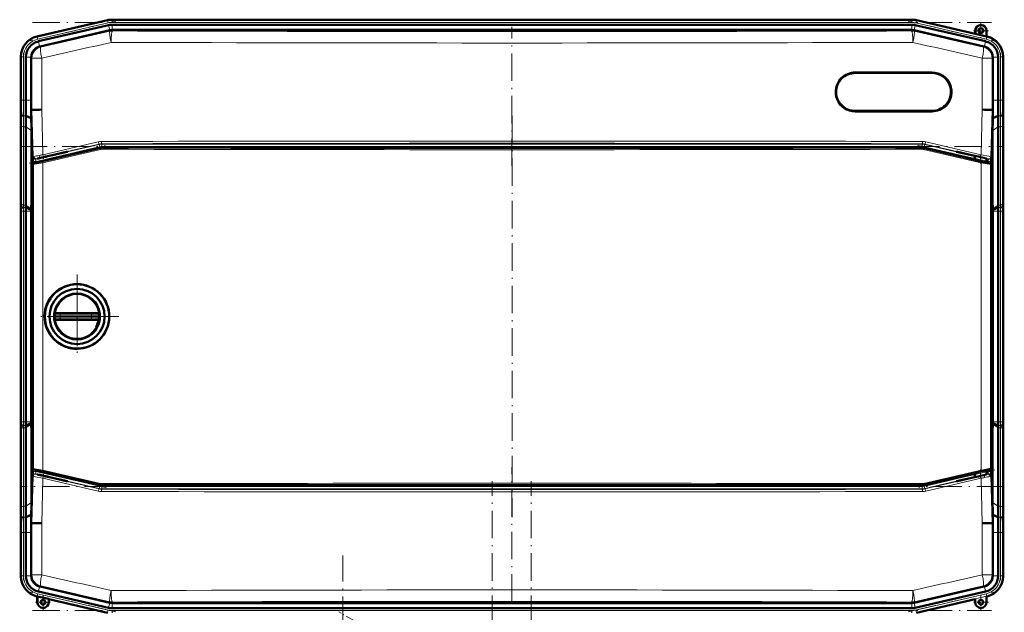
# Model space of a CAD drawing. Extents: x -1595 to 1972, y -1684 to 713.
# Tile 28 of 60: x -1294 to -865, y 168 to 426. Entities that reach past the tile are written whole.
import ezdxf

# ---------------------------------------------------------------- set-up
doc = ezdxf.new("R2010")
doc.units = 0
doc.linetypes.add('DASHDOT', pattern=[18.5, 12, -3, 0.5, -3])

msp = doc.modelspace()

# ---------------------------------------------------------------- linework, layer by layer
at = {"color": 7, "linetype": 'DASHDOT', "lineweight": 18}
for p, q in [((-1079.39, 478.81), (-1079.39, 421.63)), ((-1251.81, 425.77), (-1289.08, 417.17)), ((-1288.12, 425.22), (-870.45, 425.22)), ((-906.76, 425.77), (-869.5, 417.17)), ((-1079.29, 362.71), (-1079.29, 421.39)), ((-1291.95, 412.03), (-1291.95, 389.4)), ((-866.62, 412.03), (-866.62, 389.4)), ((-1079.28, 384.53), (-1079.28, 209.78)), ((-1293.65, 371.17), (-864.93, 371.17)), ((-1289.5, 363.98), (-1255.8, 371.76)), ((-902.78, 371.76), (-869.07, 363.98)), ((-1291.95, 242.12), (-1291.95, 352.18)), ((-866.62, 352.18), (-866.62, 242.12)), ((-1268.68, 315.36), (-1268.68, 278.96)), ((-1268.68, 310.16), (-1268.68, 284.16)), ((-1250.48, 297.16), (-1286.88, 297.16)), ((-1255.68, 297.16), (-1281.68, 297.16)), ((-1079.29, 172.91), (-1079.29, 231.59)), ((-1255.8, 222.54), (-1289.5, 230.32)), ((-869.07, 230.32), (-902.78, 222.54)), ((-864.93, 223.13), (-1293.65, 223.13)), ((-1087.89, -465.43), (-1087.89, 225.47)), ((-1070.89, -465.43), (-1070.89, 225.47)), ((-1291.95, 204.89), (-1291.95, 182.26)), ((-866.62, 204.89), (-866.62, 182.26)), ((-1152.93, -243.75), (-1152.93, 193.05)), ((-1251.81, 168.52), (-1289.08, 177.13)), ((-906.76, 168.52), (-869.5, 177.13)), ((-1288.12, 169.08), (-870.45, 169.08))]:
    msp.add_line(p, q, dxfattribs=at)
at = {"color": 7, "lineweight": 50}
for p, q in [((-1255.4, 426.16), (-1286.17, 419.06)), ((-1255.4, 426.16), (-1285.97, 419.1)), ((-905.26, 426.4), (-1253.32, 426.4)), ((-903.18, 426.16), (-877.61, 420.26)), ((-903.18, 426.16), (-877.61, 420.26)), ((-1254.91, 424.03), (-1285.48, 416.98)), ((-1254.42, 421.8), (-1284.79, 414.79)), ((-1254.42, 421.8), (-1254.39, 421.8)), ((-1253.32, 424.22), (-1233.05, 424.22)), ((-1253.29, 421.93), (-905.28, 421.93)), ((-920.25, 424.22), (-1233.05, 424.22)), ((-920.25, 424.22), (-905.26, 424.22)), ((-905.28, 421.93), (-905.26, 421.93)), ((-873.79, 414.79), (-904.16, 421.8)), ((-903.67, 424.03), (-873.1, 416.98)), ((-877.61, 420.26), (-877.61, 421.6)), ((-877.54, 420.17), (-877.61, 420.26)), ((-877.54, 420.17), (-877.54, 421.6)), ((-877.54, 420.17), (-872.68, 419.05)), ((-872.68, 421.6), (-872.68, 419.05)), ((-872.61, 421.6), (-872.61, 419.1)), ((-872.68, 419.05), (-872.61, 419.1)), ((-872.61, 419.1), (-872.41, 419.06)), ((-1293.14, 410.29), (-1293.14, 410.2)), ((-1293.14, 410.29), (-1293.14, 410.09)), ((-1293.14, 410.09), (-1293.14, 391.29)), ((-1290.95, 410.09), (-1290.95, 391.29)), ((-1288.66, 409.91), (-1288.66, 410.09)), ((-1288.66, 409.91), (-1288.66, 391.29)), ((-869.91, 409.91), (-869.91, 410.09)), ((-869.91, 409.91), (-869.91, 391.29)), ((-867.62, 410.09), (-867.62, 391.29)), ((-865.44, 410.29), (-865.44, 391.29)), ((-865.44, 410.09), (-865.44, 391.29)), ((-929.92, 403.19), (-896.42, 403.19)), ((-1292.99, 384.96), (-1293.16, 387.15)), ((-1288.68, 387.15), (-1288.34, 387.16)), ((-1288.34, 387.16), (-1287.99, 387.16)), ((-896.42, 386.69), (-929.92, 386.69)), ((-870.58, 387.16), (-870.23, 387.16)), ((-869.9, 387.15), (-870.23, 387.16)), ((-865.41, 387.15), (-865.59, 384.96)), ((-1293.14, 384.22), (-1293.14, 350.08)), ((-1293.14, 384.22), (-1293.14, 350.08)), ((-1288.61, 383.57), (-1290.99, 384.56)), ((-867.58, 384.56), (-869.96, 383.57)), ((-865.44, 384.22), (-865.44, 350.08)), ((-865.44, 384.22), (-865.44, 350.08)), ((-1290.95, 379.8), (-1290.95, 345.66)), ((-1288.57, 378.11), (-1288.57, 347.15)), ((-870.01, 347.15), (-870.01, 378.11)), ((-867.62, 379.8), (-867.62, 345.66)), ((-1258.52, 370.55), (-1287.55, 363.85)), ((-1280.08, 367.32), (-1273.22, 368.9)), ((-1272.84, 368.9), (-1280.08, 367.22)), ((-1272.84, 368.9), (-1273.22, 368.9)), ((-901.18, 370.68), (-1257.39, 370.68)), ((-900.05, 370.55), (-877.73, 365.4)), ((-878.49, 367.22), (-885.74, 368.9)), ((-885.35, 368.9), (-885.74, 368.9)), ((-885.35, 368.9), (-878.49, 367.32)), ((-1287.88, 363.6), (-1287.91, 364.88)), ((-1283.34, 366.57), (-1282.35, 366.79)), ((-1282.35, 366.7), (-1283.34, 366.47)), ((-1282.35, 366.79), (-1282.2, 366.82)), ((-1282.35, 366.7), (-1282.35, 366.79)), ((-1282.2, 366.74), (-1282.35, 366.7)), ((-1282.2, 366.82), (-1281.5, 366.98)), ((-1281.5, 366.9), (-1282.2, 366.74)), ((-1282.2, 366.74), (-1282.2, 366.82)), ((-1281.5, 366.98), (-1280.08, 367.32)), ((-1280.08, 367.22), (-1281.5, 366.9)), ((-1281.5, 366.9), (-1281.5, 366.98)), ((-1280.08, 367.22), (-1280.08, 367.32)), ((-878.49, 367.32), (-877.07, 366.98)), ((-878.49, 367.22), (-878.49, 367.32)), ((-877.73, 367.05), (-878.49, 367.22)), ((-877.73, 367.14), (-877.73, 365.32)), ((-877.07, 366.98), (-876.37, 366.82)), ((-876.37, 366.82), (-876.23, 366.79)), ((-876.23, 366.79), (-875.24, 366.57)), ((-872.74, 365.96), (-872.74, 364.17)), ((-870.66, 364.88), (-870.7, 363.57)), ((-1287.94, 363.36), (-1287.94, 230.95)), ((-872.74, 364.25), (-872.63, 364.22)), ((-872.63, 364.22), (-872.05, 364.07)), ((-872.05, 364.07), (-871.04, 363.84)), ((-870.65, 363.35), (-870.65, 230.97)), ((-1293.14, 343.01), (-1293.14, 251.29)), ((-1292.94, 344.96), (-1293.11, 347.15)), ((-1290.95, 251.29), (-1290.95, 343.01)), ((-1288.66, 343.61), (-1290.94, 344.56)), ((-1288.65, 344.03), (-1288.66, 343.61)), ((-1288.66, 343.61), (-1288.66, 343.01)), ((-1288.66, 343.01), (-1288.66, 251.29)), ((-1288.57, 347.15), (-1288.65, 344.03)), ((-1287.94, 347.16), (-1288.57, 347.15)), ((-870.65, 347.16), (-870.01, 347.15)), ((-869.92, 344.03), (-870.01, 347.15)), ((-869.91, 343.61), (-869.92, 344.03)), ((-867.63, 344.56), (-869.91, 343.61)), ((-869.91, 343.01), (-869.91, 343.61)), ((-869.91, 251.29), (-869.91, 343.01)), ((-867.62, 343.01), (-867.62, 251.29)), ((-865.46, 347.15), (-865.63, 344.96)), ((-865.44, 343.01), (-865.44, 251.29)), ((-865.44, 343.01), (-865.44, 251.29)), ((-1278.09, 297.16), (-1278.68, 297.16)), ((-1278.6, 298.42), (-1278.63, 298.21)), ((-1278.6, 295.9), (-1278.63, 296.11)), ((-1277.52, 298.66), (-1278.13, 298.66)), ((-1276.04, 297.16), (-1278.09, 297.16)), ((-1277.52, 298.66), (-1275.87, 298.66)), ((-1276.04, 297.16), (-1262.38, 297.16)), ((-1262.38, 298.66), (-1275.87, 298.66)), ((-1262.38, 298.66), (-1261.56, 298.66)), ((-1259.48, 297.16), (-1262.38, 297.16)), ((-1261.56, 298.66), (-1260.82, 298.66)), ((-1260.82, 298.66), (-1260.05, 298.66)), ((-1259.24, 298.66), (-1260.05, 298.66)), ((-1258.68, 297.16), (-1259.48, 297.16)), ((-1258.74, 298.21), (-1258.76, 298.42)), ((-1258.74, 296.11), (-1258.76, 295.9)), ((-1277.52, 295.66), (-1278.13, 295.66)), ((-1277.52, 295.66), (-1275.87, 295.66)), ((-1262.38, 295.66), (-1275.87, 295.66)), ((-1262.38, 295.66), (-1260.05, 295.66)), ((-1259.24, 295.66), (-1260.05, 295.66)), ((-1268.94, 283.07), (-1268.68, 283.07)), ((-1292.94, 249.34), (-1293.11, 247.15)), ((-1288.66, 250.69), (-1290.94, 249.74)), ((-1288.66, 250.69), (-1288.66, 251.29)), ((-1288.65, 250.27), (-1288.66, 250.69)), ((-1288.57, 247.14), (-1288.65, 250.27)), ((-869.92, 250.27), (-870.01, 247.14)), ((-869.91, 250.69), (-869.92, 250.27)), ((-869.91, 251.29), (-869.91, 250.69)), ((-867.63, 249.74), (-869.91, 250.69)), ((-865.46, 247.15), (-865.63, 249.34)), ((-1290.95, 214.5), (-1290.95, 248.64)), ((-1287.94, 247.14), (-1288.57, 247.14)), ((-1288.57, 216.18), (-1288.57, 247.14)), ((-870.65, 247.14), (-870.01, 247.14)), ((-870.01, 247.14), (-870.01, 216.18)), ((-867.62, 214.5), (-867.62, 248.64)), ((-1293.14, 210.08), (-1293.14, 244.22)), ((-1293.14, 210.08), (-1293.14, 244.22)), ((-865.44, 210.08), (-865.44, 244.22)), ((-865.44, 210.08), (-865.44, 244.22)), ((-1287.88, 230.72), (-1287.91, 229.42)), ((-1258.52, 223.76), (-1287.55, 230.47)), ((-1282.35, 227.6), (-1283.34, 227.82)), ((-1283.34, 227.73), (-1282.35, 227.5)), ((-1282.35, 227.6), (-1282.2, 227.56)), ((-1282.35, 227.6), (-1282.35, 227.5)), ((-1282.21, 227.48), (-1282.35, 227.5)), ((-1282.2, 227.56), (-1282.21, 227.48)), ((-1281.5, 227.31), (-1282.21, 227.48)), ((-1282.2, 227.56), (-1281.5, 227.4)), ((-1281.5, 227.4), (-1280.09, 227.07)), ((-1281.5, 227.4), (-1281.5, 227.31)), ((-1280.08, 226.98), (-1281.5, 227.31)), ((-877.73, 228.92), (-900.05, 223.76)), ((-878.49, 226.98), (-877.07, 227.31)), ((-877.73, 227.25), (-878.49, 227.07)), ((-877.73, 228.99), (-877.73, 227.16)), ((-877.07, 227.31), (-876.37, 227.48)), ((-876.37, 227.48), (-876.23, 227.5)), ((-876.23, 227.5), (-875.24, 227.73)), ((-872.74, 228.34), (-872.74, 230.14)), ((-872.63, 230.09), (-872.74, 230.07)), ((-872.05, 230.24), (-872.63, 230.09)), ((-871.04, 230.48), (-872.05, 230.24)), ((-870.66, 229.42), (-870.7, 230.75)), ((-1272.84, 225.4), (-1280.09, 227.07)), ((-1280.09, 227.07), (-1280.08, 226.98)), ((-1280.08, 226.98), (-1273.22, 225.4)), ((-1273.22, 225.4), (-1272.84, 225.4)), ((-1257.39, 223.63), (-901.18, 223.63)), ((-878.49, 227.07), (-885.74, 225.4)), ((-885.35, 225.4), (-885.74, 225.4)), ((-885.35, 225.4), (-878.49, 226.98)), ((-878.49, 227.07), (-878.49, 226.98)), ((-1288.61, 210.73), (-1290.99, 209.74)), ((-1288.64, 208.96), (-1288.61, 210.73)), ((-867.58, 209.74), (-869.96, 210.73)), ((-869.96, 210.73), (-869.93, 208.96)), ((-1292.99, 209.34), (-1293.16, 207.15)), ((-1288.68, 207.15), (-1288.64, 208.96)), ((-1288.68, 207.15), (-1288.34, 207.14)), ((-1287.99, 207.13), (-1288.34, 207.14)), ((-870.23, 207.14), (-870.58, 207.13)), ((-869.9, 207.15), (-870.23, 207.14)), ((-869.93, 208.96), (-869.9, 207.15)), ((-865.41, 207.15), (-865.59, 209.34)), ((-1293.14, 184.2), (-1293.14, 203.01)), ((-1290.95, 184.21), (-1290.95, 203.01)), ((-1288.66, 184.38), (-1288.66, 203.01)), ((-869.91, 184.38), (-869.91, 203.01)), ((-867.62, 184.21), (-867.62, 203.01)), ((-865.44, 184), (-865.44, 203.01)), ((-865.44, 184.2), (-865.44, 203.01)), ((-1288.66, 184.38), (-1288.66, 184.21)), ((-869.91, 184.38), (-869.91, 184.21)), ((-1293.14, 184), (-1293.14, 184.2)), ((-1293.14, 184), (-1293.14, 184.09)), ((-1254.91, 170.26), (-1285.48, 177.32)), ((-1254.42, 172.5), (-1284.79, 179.51)), ((-873.79, 179.51), (-904.16, 172.5)), ((-903.67, 170.26), (-873.1, 177.32)), ((-1285.97, 175.19), (-1286.17, 175.24)), ((-1285.97, 175.19), (-1286.17, 175.24)), ((-1285.97, 175.19), (-1285.93, 175.26)), ((-1285.97, 172.69), (-1285.97, 175.19)), ((-1285.93, 172.69), (-1285.93, 175.26)), ((-1285.93, 175.26), (-1281, 174.12)), ((-1281, 174.12), (-1280.97, 174.04)), ((-1281, 174.12), (-1281, 172.69)), ((-1280.97, 172.69), (-1280.97, 174.04)), ((-1280.97, 174.04), (-1280.97, 172.69)), ((-1255.4, 168.14), (-1280.97, 174.04)), ((-1254.42, 172.5), (-1254.39, 172.49)), ((-1253.32, 172.37), (-1253.29, 172.37)), ((-1253.29, 172.37), (-905.28, 172.37)), ((-905.28, 172.37), (-905.26, 172.37)), ((-903.18, 168.14), (-877.61, 174.04)), ((-877.61, 174.04), (-877.61, 172.69)), ((-872.61, 175.19), (-872.41, 175.24)), ((-872.61, 172.69), (-872.61, 175.19)), ((-1253.32, 170.08), (-1233.05, 170.08)), ((-920.25, 170.08), (-1233.05, 170.08)), ((-920.25, 170.08), (-905.26, 170.08))]:
    msp.add_line(p, q, dxfattribs=at)
at = {"color": 7, "lineweight": 18}
for p, q in [((-1255.36, 425.98), (-1285.98, 418.91)), ((-1255.13, 425.01), (-1285.76, 417.94)), ((-1255.36, 425.98), (-1255.4, 426.16)), ((-1255.36, 425.98), (-1255.13, 425.01)), ((-1253.32, 426.21), (-1253.32, 426.4)), ((-1253.32, 426.21), (-1253.32, 425.22)), ((-1253.32, 426.21), (-905.26, 426.21)), ((-1253.32, 425.22), (-905.26, 425.22)), ((-905.26, 426.21), (-905.26, 426.4)), ((-905.26, 426.21), (-905.26, 425.22)), ((-903.22, 425.98), (-903.44, 425.01)), ((-903.44, 425.01), (-872.82, 417.94)), ((-903.22, 425.98), (-903.18, 426.16)), ((-903.22, 425.98), (-872.59, 418.91)), ((-1254.39, 421.8), (-1254.91, 424.03)), ((-1254.37, 421.37), (-1254.42, 421.8)), ((-1253.32, 421.93), (-1253.32, 424.22)), ((-1253.29, 421.93), (-1253.24, 421.5)), ((-905.33, 421.5), (-905.28, 421.93)), ((-905.26, 421.93), (-905.26, 424.22)), ((-904.16, 421.8), (-904.21, 421.37)), ((-904.18, 421.8), (-903.67, 424.03)), ((-877.54, 421.6), (-877.61, 421.6)), ((-872.68, 421.6), (-872.61, 421.6)), ((-1286.17, 419.06), (-1285.98, 418.91)), ((-1285.76, 417.94), (-1285.98, 418.91)), ((-1284.96, 414.74), (-1285.48, 416.98)), ((-873.61, 414.74), (-873.1, 416.98)), ((-872.59, 418.91), (-872.82, 417.94)), ((-872.59, 418.91), (-872.41, 419.06)), ((-1284.79, 414.79), (-1284.47, 414.53)), ((-874.11, 414.53), (-873.79, 414.79)), ((-1292.95, 410.15), (-1293.14, 410.29)), ((-1292.95, 410.15), (-1292.95, 391.29)), ((-1292.95, 410.15), (-1291.95, 410.15)), ((-1291.95, 410.15), (-1291.95, 391.29)), ((-1288.66, 410.09), (-1290.95, 410.09)), ((-1288.34, 409.66), (-1288.66, 409.91)), ((-1288.34, 387.16), (-1288.34, 409.66)), ((-1284.04, 409.66), (-1288.34, 409.66)), ((-1284.04, 409.66), (-1284.04, 387.22)), ((-874.53, 387.22), (-874.53, 409.66)), ((-870.23, 409.66), (-874.53, 409.66)), ((-869.91, 409.91), (-870.23, 409.66)), ((-870.23, 409.66), (-870.23, 387.16)), ((-869.91, 410.09), (-867.62, 410.09)), ((-866.62, 410.15), (-866.62, 391.29)), ((-866.62, 410.15), (-865.62, 410.15)), ((-865.44, 410.29), (-865.62, 410.15)), ((-865.62, 410.15), (-865.62, 391.29)), ((-896.35, 403.69), (-929.86, 403.69)), ((-1292.95, 391.29), (-1293.14, 391.29)), ((-1292.95, 391.29), (-1291.95, 391.29)), ((-1290.95, 391.29), (-1291.95, 391.29)), ((-1288.66, 391.29), (-1290.95, 391.29)), ((-869.91, 391.29), (-867.62, 391.29)), ((-867.62, 391.29), (-866.62, 391.29)), ((-865.62, 391.29), (-866.62, 391.29)), ((-865.62, 391.29), (-865.44, 391.29)), ((-1287.8, 366.72), (-1288.34, 387.16)), ((-1284.04, 387.22), (-1283.52, 367.6)), ((-929.86, 386.19), (-896.35, 386.19)), ((-875.05, 367.6), (-874.53, 387.22)), ((-870.23, 387.16), (-870.77, 366.72)), ((-1290.99, 384.56), (-1291.99, 384.56)), ((-866.58, 384.56), (-867.58, 384.56)), ((-1292.95, 380.48), (-1292.95, 346.34)), ((-1291.95, 379.8), (-1291.95, 345.66)), ((-1290.95, 379.8), (-1291.95, 379.8)), ((-1288.57, 378.11), (-1290.95, 379.8)), ((-867.62, 379.8), (-870.01, 378.11)), ((-866.62, 379.8), (-867.62, 379.8)), ((-866.62, 379.8), (-866.62, 345.66)), ((-865.62, 380.48), (-865.62, 346.34)), ((-1283.52, 367.6), (-1259.42, 373.22)), ((-899.16, 373.22), (-875.05, 367.6)), ((-1286.71, 365.65), (-1259.04, 372.04)), ((-1258.82, 371.06), (-1286.48, 364.68)), ((-1283.6, 364.61), (-1258.49, 370.35)), ((-1258.44, 369.86), (-1283.56, 364.12)), ((-1259.07, 372.25), (-1283.16, 366.63)), ((-1259.04, 372.04), (-1259.07, 372.25)), ((-1258.82, 371.06), (-1259.04, 372.04)), ((-1258.49, 370.35), (-1258.52, 370.55)), ((-1257.94, 372.38), (-1257.92, 372.17)), ((-1257.92, 372.17), (-900.66, 372.17)), ((-1257.92, 371.17), (-1257.92, 372.17)), ((-900.66, 371.17), (-1257.92, 371.17)), ((-1257.39, 370.68), (-1257.37, 370.47)), ((-901.2, 370.47), (-901.18, 370.68)), ((-900.66, 372.17), (-900.63, 372.38)), ((-900.66, 371.17), (-900.66, 372.17)), ((-875.01, 364.12), (-900.13, 369.86)), ((-900.05, 370.55), (-900.08, 370.35)), ((-900.08, 370.35), (-874.96, 364.61)), ((-899.76, 371.06), (-899.53, 372.04)), ((-877.73, 365.98), (-899.76, 371.06)), ((-899.51, 372.25), (-899.53, 372.04)), ((-899.53, 372.04), (-877.73, 367)), ((-875.41, 366.63), (-899.51, 372.25)), ((-1287.93, 366.6), (-1287.8, 366.72)), ((-1286.58, 365.77), (-1286.71, 365.65)), ((-1286.48, 364.68), (-1286.71, 365.65)), ((-1283.34, 366.47), (-1283.34, 366.57)), ((-872.74, 365.85), (-871.87, 365.65)), ((-872.09, 364.68), (-872.74, 364.83)), ((-872.09, 364.68), (-871.87, 365.65)), ((-871.87, 365.65), (-871.99, 365.77)), ((-870.77, 366.72), (-870.64, 366.6)), ((-1287.86, 363.3), (-1287.94, 363.36)), ((-1287.86, 231.01), (-1287.86, 363.3)), ((-1287.55, 363.85), (-1287.48, 363.79)), ((-1283.56, 364.12), (-1283.56, 230.19)), ((-875.01, 230.19), (-875.01, 364.12)), ((-871.09, 363.79), (-871.04, 363.84)), ((-870.65, 363.35), (-870.7, 363.3)), ((-870.7, 363.3), (-870.7, 231.01)), ((-1293.11, 347.15), (-1293.16, 347.15)), ((-1292.95, 343.01), (-1293.14, 343.01)), ((-1292.95, 251.29), (-1292.95, 343.01)), ((-1292.95, 343.01), (-1291.95, 343.01)), ((-1290.95, 345.66), (-1291.95, 345.66)), ((-1290.95, 343.01), (-1291.95, 343.01)), ((-1291.95, 251.29), (-1291.95, 343.01)), ((-1290.94, 344.56), (-1291.94, 344.56)), ((-1288.65, 344.03), (-1290.95, 345.66)), ((-1288.66, 343.01), (-1290.95, 343.01)), ((-867.62, 345.66), (-869.92, 344.03)), ((-867.62, 343.01), (-869.91, 343.01)), ((-866.63, 344.56), (-867.63, 344.56)), ((-866.62, 345.66), (-867.62, 345.66)), ((-866.62, 343.01), (-867.62, 343.01)), ((-866.62, 343.01), (-865.62, 343.01)), ((-866.62, 343.01), (-866.62, 251.29)), ((-865.44, 343.01), (-865.62, 343.01)), ((-865.62, 343.01), (-865.62, 251.29)), ((-865.46, 347.15), (-865.41, 347.15)), ((-1278.02, 298.22), (-1278.63, 298.21)), ((-1278.02, 296.1), (-1278.63, 296.11)), ((-1278.02, 296.1), (-1277.36, 296.11)), ((-1275.96, 298.17), (-1262.46, 298.17)), ((-1275.96, 296.15), (-1262.46, 296.15)), ((-1261.45, 296.12), (-1260.53, 296.1)), ((-1260.53, 296.1), (-1259.56, 296.09)), ((-1258.74, 298.21), (-1259.56, 298.22)), ((-1258.74, 296.11), (-1259.56, 296.09)), ((-1292.95, 251.29), (-1293.14, 251.29)), ((-1292.95, 251.29), (-1291.95, 251.29)), ((-1290.95, 251.29), (-1291.95, 251.29)), ((-1290.94, 249.74), (-1291.94, 249.74)), ((-1288.66, 251.29), (-1290.95, 251.29)), ((-1288.65, 250.27), (-1290.95, 248.64)), ((-867.62, 248.64), (-869.92, 250.27)), ((-867.62, 251.29), (-869.91, 251.29)), ((-866.63, 249.74), (-867.63, 249.74)), ((-866.62, 251.29), (-867.62, 251.29)), ((-866.62, 251.29), (-865.62, 251.29)), ((-865.44, 251.29), (-865.62, 251.29)), ((-1293.16, 247.15), (-1293.11, 247.15)), ((-1292.95, 213.81), (-1292.95, 247.96)), ((-1290.95, 248.64), (-1291.95, 248.64)), ((-1291.95, 214.5), (-1291.95, 248.64)), ((-866.62, 248.64), (-867.62, 248.64)), ((-866.62, 214.5), (-866.62, 248.64)), ((-865.62, 213.81), (-865.62, 247.96)), ((-865.41, 247.15), (-865.46, 247.15)), ((-1288.34, 207.14), (-1287.8, 227.58)), ((-1287.94, 230.95), (-1287.86, 231.01)), ((-1287.8, 227.58), (-1287.93, 227.7)), ((-1287.48, 230.52), (-1287.55, 230.47)), ((-1286.48, 229.62), (-1286.71, 228.65)), ((-1259.04, 222.26), (-1286.71, 228.65)), ((-1286.71, 228.65), (-1286.58, 228.53)), ((-1286.48, 229.62), (-1258.82, 223.23)), ((-1258.49, 223.97), (-1283.6, 229.71)), ((-1283.56, 230.19), (-1258.44, 224.46)), ((-1283.34, 227.82), (-1283.34, 227.73)), ((-1283.16, 227.67), (-1259.07, 222.05)), ((-900.13, 224.46), (-875.01, 230.19)), ((-874.96, 229.71), (-900.08, 223.97)), ((-899.76, 223.23), (-877.73, 228.32)), ((-877.73, 227.29), (-899.53, 222.26)), ((-899.51, 222.05), (-875.41, 227.67)), ((-872.74, 229.47), (-872.09, 229.62)), ((-871.87, 228.65), (-872.74, 228.44)), ((-872.09, 229.62), (-871.87, 228.65)), ((-871.99, 228.53), (-871.87, 228.65)), ((-871.04, 230.48), (-871.09, 230.52)), ((-870.64, 227.7), (-870.77, 227.58)), ((-870.77, 227.58), (-870.23, 207.14)), ((-870.7, 231.01), (-870.65, 230.97)), ((-1283.52, 226.7), (-1284.04, 207.08)), ((-1259.42, 221.08), (-1283.52, 226.7)), ((-1258.82, 223.23), (-1259.04, 222.26)), ((-1258.49, 223.97), (-1258.52, 223.76)), ((-1257.92, 223.13), (-1257.92, 222.13)), ((-1257.92, 223.13), (-900.66, 223.13)), ((-1257.37, 223.84), (-1257.39, 223.63)), ((-901.18, 223.63), (-901.2, 223.84)), ((-900.66, 223.13), (-900.66, 222.13)), ((-900.05, 223.76), (-900.08, 223.97)), ((-899.76, 223.23), (-899.53, 222.26)), ((-875.05, 226.7), (-899.16, 221.08)), ((-874.53, 207.08), (-875.05, 226.7)), ((-1259.04, 222.26), (-1259.07, 222.05)), ((-1257.94, 221.92), (-1257.92, 222.13)), ((-900.66, 222.13), (-1257.92, 222.13)), ((-900.66, 222.13), (-900.63, 221.92)), ((-899.51, 222.05), (-899.53, 222.26)), ((-1290.95, 214.5), (-1291.95, 214.5)), ((-1288.57, 216.18), (-1290.95, 214.5)), ((-867.62, 214.5), (-870.01, 216.18)), ((-866.62, 214.5), (-867.62, 214.5)), ((-1290.99, 209.74), (-1291.99, 209.74)), ((-1288.34, 184.64), (-1288.34, 207.14)), ((-1284.04, 207.08), (-1284.04, 184.64)), ((-874.53, 184.64), (-874.53, 207.08)), ((-870.23, 207.14), (-870.23, 184.64)), ((-866.58, 209.74), (-867.58, 209.74)), ((-1292.95, 203.01), (-1293.14, 203.01)), ((-1292.95, 203.01), (-1291.95, 203.01)), ((-1292.95, 184.15), (-1292.95, 203.01)), ((-1290.95, 203.01), (-1291.95, 203.01)), ((-1291.95, 184.15), (-1291.95, 203.01)), ((-1288.66, 203.01), (-1290.95, 203.01)), ((-869.91, 203.01), (-867.62, 203.01)), ((-867.62, 203.01), (-866.62, 203.01)), ((-865.62, 203.01), (-866.62, 203.01)), ((-866.62, 184.15), (-866.62, 203.01)), ((-865.62, 203.01), (-865.44, 203.01)), ((-865.62, 184.15), (-865.62, 203.01)), ((-1288.34, 184.64), (-1288.66, 184.38)), ((-1288.34, 184.64), (-1284.04, 184.64)), ((-874.53, 184.64), (-870.23, 184.64)), ((-869.91, 184.38), (-870.23, 184.64)), ((-1293.14, 184), (-1292.95, 184.15)), ((-1291.95, 184.15), (-1292.95, 184.15)), ((-1288.66, 184.21), (-1290.95, 184.21)), ((-869.91, 184.21), (-867.62, 184.21)), ((-865.62, 184.15), (-866.62, 184.15)), ((-865.62, 184.15), (-865.44, 184)), ((-1285.98, 175.39), (-1285.76, 176.36)), ((-1255.13, 169.29), (-1285.76, 176.36)), ((-1284.96, 179.56), (-1285.48, 177.32)), ((-1284.79, 179.51), (-1284.47, 179.77)), ((-903.44, 169.29), (-872.82, 176.36)), ((-874.11, 179.77), (-873.79, 179.51)), ((-873.61, 179.56), (-873.1, 177.32)), ((-872.82, 176.36), (-872.59, 175.39)), ((-1285.98, 175.39), (-1286.17, 175.24)), ((-1255.36, 168.32), (-1285.98, 175.39)), ((-1285.93, 172.69), (-1285.97, 172.69)), ((-1281, 172.69), (-1280.97, 172.69)), ((-1254.39, 172.49), (-1254.91, 170.26)), ((-1254.37, 172.92), (-1254.42, 172.5)), ((-1253.32, 172.37), (-1253.32, 170.08)), ((-1253.29, 172.37), (-1253.24, 172.8)), ((-905.33, 172.8), (-905.28, 172.37)), ((-905.26, 172.37), (-905.26, 170.08)), ((-904.16, 172.5), (-904.21, 172.92)), ((-904.18, 172.49), (-903.67, 170.26)), ((-903.22, 168.32), (-872.59, 175.39)), ((-872.41, 175.24), (-872.59, 175.39)), ((-1255.36, 168.32), (-1255.4, 168.14)), ((-1255.36, 168.32), (-1255.13, 169.29)), ((-1253.32, 169.08), (-905.26, 169.08)), ((-1253.32, 168.08), (-1253.32, 169.08)), ((-905.26, 168.08), (-905.26, 169.08)), ((-903.22, 168.32), (-903.44, 169.29)), ((-903.22, 168.32), (-903.18, 168.14))]:
    msp.add_line(p, q, dxfattribs=at)
at = {"color": 7, "linetype": 'DASHDOT', "lineweight": 18, "ltscale": 0.1625}
for p, q in [((-875.11, 424.85), (-875.11, 418.35)), ((-871.86, 421.6), (-878.36, 421.6)), ((-1283.47, 175.94), (-1283.47, 169.44)), ((-875.11, 175.94), (-875.11, 169.44)), ((-1280.22, 172.69), (-1286.72, 172.69)), ((-871.86, 172.69), (-878.36, 172.69))]:
    msp.add_line(p, q, dxfattribs=at)
at = {"color": 7, "linetype": 'DASHDOT', "lineweight": 18, "ltscale": 0.020221}
msp.add_line((-1283.34, 366.63), (-1283.34, 365.82), dxfattribs=at)
at = {"color": 7, "linetype": 'DASHDOT', "lineweight": 18, "ltscale": 0.019627}
msp.add_line((-875.24, 366.63), (-875.24, 365.85), dxfattribs=at)
at = {"color": 7, "linetype": 'DASHDOT', "lineweight": 18, "ltscale": 0.08985}
msp.add_line((-875.23, 367.44), (-875.23, 363.84), dxfattribs=at)
at = {"color": 7, "linetype": 'DASHDOT', "lineweight": 18, "ltscale": 0.019753}
msp.add_line((-1283.34, 227.67), (-1283.34, 228.46), dxfattribs=at)
at = {"color": 7, "linetype": 'DASHDOT', "lineweight": 18, "ltscale": 0.019614}
msp.add_line((-875.24, 227.67), (-875.24, 228.45), dxfattribs=at)
at = {"color": 7, "linetype": 'DASHDOT', "lineweight": 18, "ltscale": 0.089713}
msp.add_line((-875.23, 230.45), (-875.23, 226.86), dxfattribs=at)
at = {"color": 7, "linetype": 'DASHDOT', "lineweight": 18, "ltscale": 0.160231}
msp.add_line((-1283.47, 175.9), (-1283.47, 169.49), dxfattribs=at)
at = {"color": 7, "linetype": 'DASHDOT', "lineweight": 18, "ltscale": 0.160233}
msp.add_line((-1280.26, 172.69), (-1286.67, 172.69), dxfattribs=at)
at = {"color": 7, "linetype": 'DASHDOT', "lineweight": 18, "ltscale": 0.393936}
msp.add_line((-1141.03, 160.64), (-1154.68, 168.52), dxfattribs=at)
at = {"color": 7, "lineweight": 18}
for points in [[(-1287.8, 366.72), (-1287.8, 366.72), (-1287.76, 366.73), (-1287.45, 366.81)], [(-1287.48, 363.79), (-1287.47, 363.79), (-1287.46, 363.79), (-1287.39, 363.8), (-1286.74, 363.92), (-1283.6, 364.61)], [(-1286.3, 365.86), (-1286.54, 365.79), (-1286.57, 365.77), (-1286.58, 365.77)], [(-871.99, 365.77), (-872, 365.77), (-872.02, 365.78), (-872.13, 365.82), (-873.81, 366.25), (-875.41, 366.63)], [(-875.05, 367.6), (-871.62, 366.92), (-870.83, 366.74), (-870.78, 366.72), (-870.77, 366.72)], [(-874.96, 364.61), (-872.66, 364.1), (-871.28, 363.81), (-871.12, 363.79), (-871.09, 363.79), (-871.09, 363.79), (-871.09, 363.79)], [(-1283.56, 364.12), (-1287.06, 363.43), (-1287.74, 363.31), (-1287.84, 363.3), (-1287.86, 363.3), (-1287.86, 363.3), (-1287.86, 363.3)], [(-870.7, 363.3), (-870.71, 363.3), (-870.72, 363.3), (-870.81, 363.31), (-871.57, 363.44), (-875.01, 364.12)], [(-1275.87, 298.66), (-1275.87, 298.66), (-1275.88, 298.65), (-1275.89, 298.64), (-1275.91, 298.61), (-1275.95, 298.4), (-1275.96, 298.17)], [(-1275.87, 295.66), (-1275.87, 295.66), (-1275.88, 295.66), (-1275.89, 295.67), (-1275.91, 295.7), (-1275.95, 295.92), (-1275.96, 296.15)], [(-1262.46, 298.17), (-1262.44, 298.52), (-1262.42, 298.61), (-1262.41, 298.64), (-1262.4, 298.65), (-1262.39, 298.66), (-1262.38, 298.66)], [(-1262.46, 298.17), (-1260.2, 298.22), (-1259.56, 298.22)], [(-1262.46, 296.15), (-1262.44, 295.8), (-1262.42, 295.71), (-1262.41, 295.68), (-1262.4, 295.66), (-1262.39, 295.66), (-1262.38, 295.66)], [(-1287.86, 231.01), (-1287.86, 231.01), (-1287.85, 231.01), (-1287.76, 231), (-1287, 230.87), (-1283.56, 230.19)], [(-1283.52, 226.7), (-1286.96, 227.38), (-1287.75, 227.56), (-1287.8, 227.58), (-1287.8, 227.58)], [(-1283.6, 229.71), (-1285.9, 230.22), (-1287.29, 230.5), (-1287.45, 230.52), (-1287.47, 230.52), (-1287.48, 230.52), (-1287.48, 230.52)], [(-1286.58, 228.53), (-1286.58, 228.53), (-1286.56, 228.52), (-1286.44, 228.48), (-1284.76, 228.05), (-1283.16, 227.67)], [(-875.01, 230.19), (-871.5, 230.89), (-870.83, 231), (-870.73, 231.01), (-870.71, 231.01), (-870.7, 231.01), (-870.7, 231.01)], [(-871.09, 230.52), (-871.09, 230.52), (-871.1, 230.52), (-871.18, 230.52), (-871.83, 230.39), (-874.96, 229.71)], [(-872.28, 228.44), (-872.03, 228.51), (-872, 228.53), (-871.99, 228.53)], [(-870.77, 227.58), (-870.78, 227.58), (-870.82, 227.56), (-871.12, 227.49)]]:
    msp.add_lwpolyline(points, dxfattribs=at)
at = {"color": 7, "lineweight": 50}
for points in [[(-1283.34, 366.57), (-1284.79, 366.22), (-1285.76, 365.98), (-1285.92, 365.93), (-1285.94, 365.92), (-1285.94, 365.92)], [(-1285.94, 365.92), (-1285.94, 365.92), (-1285.94, 365.92), (-1285.89, 365.92), (-1285.5, 365.99), (-1283.34, 366.47)], [(-877.73, 365.32), (-877.73, 365.32), (-877.72, 365.32), (-877.69, 365.31), (-877.33, 365.2), (-874.32, 364.49), (-872.78, 364.17), (-872.75, 364.17), (-872.74, 364.17), (-872.74, 364.17)], [(-875.24, 366.57), (-873.78, 366.22), (-872.82, 365.98), (-872.65, 365.93), (-872.64, 365.92), (-872.63, 365.92)], [(-872.63, 365.92), (-872.63, 365.92), (-872.64, 365.92), (-872.64, 365.92), (-872.74, 365.93)], [(-1278.6, 298.42), (-1278.6, 298.41), (-1278.6, 298.41), (-1278.6, 298.41), (-1278.6, 298.41), (-1278.59, 298.43), (-1278.58, 298.44)], [(-1278.6, 295.9), (-1278.6, 295.9), (-1278.6, 295.9), (-1278.6, 295.9), (-1278.59, 295.89), (-1278.5, 295.8), (-1278.34, 295.7)], [(-1258.79, 298.44), (-1258.77, 298.42), (-1258.77, 298.41), (-1258.76, 298.41), (-1258.76, 298.41), (-1258.76, 298.41), (-1258.76, 298.42)], [(-1258.79, 295.88), (-1258.77, 295.9), (-1258.77, 295.9), (-1258.76, 295.9), (-1258.76, 295.9), (-1258.76, 295.9), (-1258.76, 295.9)], [(-1285.94, 228.38), (-1285.94, 228.38), (-1285.94, 228.38), (-1285.89, 228.36), (-1285.5, 228.25), (-1283.34, 227.73)], [(-1283.34, 227.82), (-1284.79, 228.15), (-1285.76, 228.35), (-1285.92, 228.38), (-1285.94, 228.38), (-1285.94, 228.38), (-1285.94, 228.38), (-1285.94, 228.38)], [(-874.68, 229.74), (-876.83, 229.23), (-877.63, 229.03), (-877.72, 229), (-877.73, 228.99), (-877.73, 228.99)], [(-875.24, 227.73), (-873.78, 228.08), (-872.82, 228.32), (-872.65, 228.37), (-872.64, 228.38), (-872.63, 228.38)], [(-872.74, 230.14), (-872.74, 230.15), (-872.74, 230.15), (-872.75, 230.15), (-872.85, 230.13), (-873.7, 229.96), (-874.68, 229.74)], [(-872.63, 228.38), (-872.63, 228.38), (-872.64, 228.38), (-872.64, 228.38), (-872.74, 228.37)]]:
    msp.add_lwpolyline(points, dxfattribs=at)
for centre, radius in [((-875.11, 421.6), 1.07), ((-875.11, 421.6), 1), ((-1268.68, 297.16), 14), ((-1268.68, 297.16), 12), ((-1283.47, 172.69), 1.03), ((-1283.47, 172.69), 1), ((-875.11, 172.69), 1)]:
    msp.add_circle(centre, radius, dxfattribs=at)
for centre, radius, start, end in [((-1253.32, 417.15), 9.25, 90.0004, 102.9992), ((-1253.32, 417.15), 9.25, 90.0004, 102.9992), ((-905.26, 417.15), 9.25, 77.0008, 89.9996), ((-905.26, 417.15), 9.25, 77.0007, 89.9996), ((-1253.32, 417.15), 7.06, 90.0004, 102.9993), ((-905.26, 417.15), 7.06, 77.0006, 89.9996), ((-875.11, 421.6), 2.5, 0, 180), ((-875.11, 421.6), 2.43, 360, 180), ((-1284.14, 410.3), 8.99, 102.9916, 180.0084), ((-1283.89, 410.09), 7.06, 102.9968, 180.0034), ((-874.69, 410.09), 7.06, 359.9966, 77.0032), ((-874.68, 410.09), 9.25, 359.9943, 77.0057), ((-874.43, 410.3), 8.99, 359.9916, 77.0084), ((-1283.66, 409.91), 5.01, 105.1072, 177.8928), ((-874.92, 409.91), 5.01, 2.1031, 74.9072), ((-929.92, 394.94), 8.25, 90, 134.9612), ((-896.42, 394.94), 8.25, 314.9294, 90), ((-929.92, 394.94), 8.25, 134.9699, 270), ((-1640.72, 391.2), 347.59, 359.3315, 0.0143), ((-1861.19, 391.15), 570.24, 359.3376, 0.0139), ((-1981.13, 391.27), 692.47, 359.65945, 0.00195), ((-177.42, 391.27), 692.49, 179.99805, 180.34055), ((-297.38, 391.15), 570.24, 179.9861, 180.6624), ((-517.85, 391.2), 347.59, 179.9856, 180.6685), ((-1500.36, 383.97), 207.22, 0.0687, 0.8785), ((-1899.45, 374.31), 610.9, 0.86852, 1.20439), ((-1268.56, -818.45), 1205.77, 90.73585, 90.92355), ((-896.42, 394.94), 8.25, 270, 314.9153), ((-890.04, -819.58), 1206.9, 89.07649, 89.26402), ((-259.13, 374.31), 610.9, 178.79561, 179.13148), ((-658.22, 383.97), 207.22, 179.1215, 179.9313), ((-1630.73, 379.4), 339.78, 0.0681, 0.8707), ((-1680.03, 377.65), 391.47, 0.0681, 0.8669), ((-478.55, 377.65), 391.46, 179.1331, 179.9319), ((-527.85, 379.4), 339.78, 179.1293, 179.9319), ((-1227.41, 366.41), 60.52, 179.8196, 181.4448), ((-931.16, 366.41), 60.52, 358.5511, 0.1764), ((-1287.44, 363.36), 0.5, 102.9976, 180.0022), ((-871.15, 363.35), 0.5, 359.998, 77.002), ((-1500.5, 350.33), 207.36, 359.1212, 359.9305), ((-1080.71, 350.32), 212.42, 180.0663, 180.8562), ((-1077.85, 350.32), 212.42, 359.1437, 359.9337), ((-658.08, 350.33), 207.36, 180.0695, 180.8788), ((-1640.22, 343.1), 347.08, 359.9853, 0.6691), ((-935.41, 343.09), 357.73, 179.3493, 180.0128), ((-1211.13, 345.75), 79.83, 180.0641, 180.8524), ((-1156.15, 343.04), 134.8, 179.3521, 180.0124), ((-947.45, 345.75), 79.82, 359.1476, 359.9359), ((-1002.41, 343.04), 134.79, 359.9876, 0.6479), ((-1223.15, 343.09), 357.71, 359.9872, 0.6507), ((-518.36, 343.1), 347.08, 179.3309, 180.0147), ((-1268.73, 297.16), 14.09, 89.8034, 134.0601), ((-1268.73, 297.15), 14.09, 44.258, 89.8038), ((-1268.73, 297.16), 14.1, 134.0696, 179.1699), ((-1268.68, 297.16), 10, 7.2346, 172.765), ((-1268.73, 297.16), 14.09, 314.0192, 44.2557), ((-1268.73, 297.16), 14.09, 179.1903, 224.261), ((-1268.68, 297.16), 10, 187.235, 352.7654), ((-1278.04, 297.98), 0.705, 129.6312, 139.5308), ((-1278.09, 298.04), 0.622, 113.4776, 129.4362), ((-1278.13, 298.11), 0.549, 90.4701, 113.1016), ((-1259.24, 298.1), 0.553, 67.0525, 89.5669), ((-1259.28, 298.02), 0.645, 39.9598, 66.2327), ((-1259.28, 296.28), 0.628, 293.5258, 320.519), ((-1278.13, 296.21), 0.556, 247.1205, 269.4699), ((-1268.68, 297.15), 9.49, 330.6713, 350.9616), ((-1259.24, 296.21), 0.558, 270.5728, 292.8875), ((-1268.73, 297.16), 14.09, 224.2714, 246.7188), ((-1268.73, 297.16), 14.1, 246.7224, 269.1382), ((-1268.73, 297.16), 14.09, 270.1953, 291.5621), ((-1268.73, 297.16), 14.09, 291.5606, 314.0155), ((-1640.22, 251.2), 347.08, 359.3309, 0.0147), ((-935.41, 251.21), 357.73, 179.9872, 180.6507), ((-1156.15, 251.26), 134.8, 179.9876, 180.6479), ((-1211.13, 248.55), 79.83, 179.1476, 179.9359), ((-1002.41, 251.26), 134.79, 359.3521, 0.0124), ((-947.45, 248.55), 79.82, 0.0641, 0.8524), ((-1223.15, 251.21), 357.71, 359.3493, 0.0128), ((-518.36, 251.2), 347.08, 179.9853, 180.6691), ((-1500.5, 243.97), 207.36, 0.0695, 0.8788), ((-1080.71, 243.97), 212.42, 179.1438, 179.9337), ((-1077.85, 243.97), 212.42, 0.0663, 0.8563), ((-658.08, 243.97), 207.36, 179.1212, 179.9305), ((-1287.44, 230.95), 0.5, 179.9976, 257.0022), ((-1227.41, 227.88), 60.52, 178.5511, 180.1764), ((-871.15, 230.97), 0.5, 282.998, 0.002), ((-931.16, 227.89), 60.52, 359.8196, 1.4448), ((-1257.39, 228.63), 5, 257.002, 269.998), ((-1630.73, 214.9), 339.78, 359.1293, 359.9319), ((-1680.03, 216.65), 391.47, 359.1331, 359.9319), ((-478.55, 216.65), 391.46, 180.0681, 180.8669), ((-527.85, 214.9), 339.78, 180.0681, 180.8707), ((-1500.36, 210.33), 207.22, 359.1215, 359.9313), ((-658.22, 210.33), 207.22, 180.0687, 180.8785), ((-1640.72, 203.09), 347.59, 359.9857, 0.6685), ((-1861.19, 203.15), 570.24, 359.9861, 0.6624), ((-1981.15, 203.03), 692.48, 359.99805, 0.34054), ((-1268.54, 1413.88), 1206.9, 269.07649, 269.26401), ((-890.02, 1412.75), 1205.77, 270.73585, 270.92354), ((-177.42, 203.03), 692.49, 179.65945, 180.00195), ((-297.38, 203.15), 570.24, 179.3376, 180.0139), ((-517.85, 203.09), 347.59, 179.3315, 180.0144), ((-1284.14, 184), 8.99, 179.9916, 257.0084), ((-1283.89, 184.2), 7.06, 179.9966, 257.0032), ((-1283.66, 184.39), 5, 182.1029, 254.9076), ((-874.92, 184.39), 5, 285.1029, 357.9073), ((-874.69, 184.2), 7.06, 282.9968, 0.0034), ((-874.43, 184), 8.99, 282.9916, 0.0084), ((-1283.47, 172.69), 2.5, 180, 360), ((-1283.47, 172.69), 2.47, 180, 0), ((-1283.47, 172.69), 1, 141.2591, 270), ((-1283.47, 172.69), 2.5, 270, 360), ((-875.11, 172.69), 2.5, 180, 360), ((-1253.32, 177.15), 7.06, 257.0007, 269.9996), ((-905.26, 177.15), 7.06, 270.0004, 282.9994)]:
    msp.add_arc(centre, radius, start, end, dxfattribs=at)
at = {"color": 7, "lineweight": 18}
for centre, radius, start, end in [((-1253.32, 417.15), 9.06, 90.0004, 102.9992), ((-1253.32, 417.17), 8.05, 89.9878, 103.0122), ((-905.26, 417.15), 9.06, 77.0008, 89.9996), ((-905.26, 417.15), 8.06, 77.0006, 89.9996), ((-13950.42, 56192.03), 57197.52, 282.793761, 282.824689), ((-1079.29, 56070.54), 55649.31, 269.820896, 270.179106), ((11791.85, 56192.03), 57197.52, 257.175313, 257.206234), ((-1283.96, 410.15), 8.99, 102.9997, 180.0003), ((-1283.96, 410.15), 7.99, 102.9916, 180.0084), ((-13988.95, 56550.1), 57560.09, 282.7515782, 282.7824028), ((-1079.29, 56445.8), 56029.56, 269.821504, 270.178498), ((11830.38, 56550.1), 57560.09, 257.2175922, 257.2484236), ((-874.62, 410.15), 7.99, 359.9916, 77.0084), ((-874.62, 410.15), 8.99, 359.9997, 77.0003), ((-929.87, 394.94), 8.75, 89.9957, 134.9539), ((-896.35, 394.94), 8.75, 314.9196, 90.0213), ((-929.87, 394.94), 8.75, 134.9606, 270.0213), ((-1826.93, 391.16), 533.98, 359.3347, 0.0141), ((-1861.06, 391.15), 569.11, 359.3363, 0.014), ((-297.52, 391.15), 569.11, 179.986, 180.6637), ((-331.65, 391.16), 533.98, 179.9859, 180.6653), ((-896.35, 394.94), 8.75, 269.9957, 314.9129), ((-1611.2, 380.1), 318.25, 0.0684, 0.8743), ((-1631.09, 379.4), 339.14, 0.0683, 0.8723), ((-527.48, 379.4), 339.14, 179.1277, 179.9318), ((-547.37, 380.1), 318.25, 179.1257, 179.9316), ((-1258.05, 367.38), 5.99, 90.1091, 103.1288), ((-1079.29, -83439.01), 83812.57, 89.8777831, 90.1222151), ((-900.52, 367.38), 5.99, 76.8712, 89.8909), ((-1257.93, 367.38), 5, 90.1491, 103.1472), ((-1257.92, 367.16), 4, 90.0047, 102.9953), ((-1257.38, 365.47), 5, 89.8884, 102.8902), ((-1257.44, 365.48), 4.49, 89.8605, 102.8892), ((-1079.29, -83325.47), 83698.04, 89.8777011, 90.122297), ((-1079.28, 84155.73), 83785.95, 269.8781811, 270.1218207), ((-1079.28, 84098.83), 83728.55, 269.8781333, 270.1218617), ((-901.19, 365.47), 5, 77.1098, 90.1116), ((-901.13, 365.48), 4.49, 77.1108, 90.1395), ((-900.66, 367.16), 5, 77.0066, 89.9934), ((-900.66, 367.16), 4, 77.0047, 89.9953), ((-900.64, 367.38), 5, 76.8528, 89.8509), ((-1286.93, 366.62), 0.999, 181.46, 283.0819), ((-1286.93, 366.63), 2, 240.6635, 283.005), ((-1266.33, 270), 99.08, 100.9623, 102.3111), ((-1277.13, 332.03), 35.05, 103.9245, 105.1673), ((-1257.5, 253.8), 115.71, 103.48, 104.0366), ((-1226.59, 70.74), 302.27, 100.857, 101.1749), ((-1237.07, 168.95), 202.98, 103.1255, 103.506), ((-871.64, 366.63), 2, 256.9951, 299.3366), ((-871.64, 366.62), 0.999, 256.9181, 358.54), ((-871.2, 363.3), 0.5, 0.0159, 76.9841), ((-1191.69, 346.45), 101.27, 180.063, 180.8443), ((-1121.47, 343.04), 171.48, 179.3589, 180.0115), ((-1211.52, 345.75), 80.44, 180.0631, 180.8454), ((-1155.78, 343.03), 136.17, 179.358, 180.0116), ((-947.06, 345.75), 80.44, 359.1546, 359.9369), ((-1002.79, 343.03), 136.17, 359.9884, 0.642), ((-966.89, 346.45), 101.27, 359.1557, 359.937), ((-1037.09, 343.04), 171.47, 359.9884, 0.6411), ((-1268.68, 297.16), 9.5, 90.0034, 170.9626), ((-1268.68, 297.16), 9.5, 9.0358, 89.9967), ((-1268.72, 297.05), 9.37, 172.8589, 179.3713), ((-1268.72, 297.26), 9.37, 180.6287, 187.1411), ((-1277.52, 298.16), 0.499, 90.1296, 173.0452), ((-1282.49, 82.88), 215.38, 88.2621, 88.8097), ((-1277.52, 296.16), 0.499, 186.9548, 269.8704), ((-1280.35, 431.97), 135.89, 271.258, 271.8505), ((-1269.25, 297.11), 6.79, 171.029, 179.5801), ((-1269.2, 297.21), 6.84, 180.4513, 188.9396), ((-1269.23, 297.06), 6.85, 0.8052, 9.28), ((-1269.23, 297.25), 6.85, 350.72, 359.1948), ((-1259.2, 393.57), 97.47, 268.0827, 268.6817), ((-1260.06, 298.16), 0.499, 7.3818, 89.8716), ((-1260.06, 296.16), 0.499, 270.1284, 352.6182), ((-1268.8, 297.02), 9.31, 0.8578, 7.4328), ((-1268.8, 297.3), 9.31, 352.5672, 359.1422), ((-1268.69, 297.15), 9.5, 189.0224, 249.7178), ((-1268.68, 297.15), 9.5, 269.9976, 330.6837), ((-1268.68, 297.16), 9.51, 249.7324, 269.9982), ((-1121.47, 251.26), 171.48, 179.9885, 180.6411), ((-1191.69, 247.85), 101.27, 179.1557, 179.937), ((-1155.78, 251.26), 136.17, 179.9884, 180.642), ((-1211.52, 248.55), 80.44, 179.1546, 179.9369), ((-1002.79, 251.26), 136.17, 359.358, 0.0116), ((-947.06, 248.55), 80.44, 0.0631, 0.8454), ((-1037.09, 251.26), 171.47, 359.3589, 0.0116), ((-966.89, 247.85), 101.27, 0.063, 0.8443), ((-1286.93, 227.67), 0.999, 76.9181, 178.54), ((-1286.93, 227.67), 2, 76.9951, 119.3366), ((-921.51, 425.35), 202.98, 283.1255, 283.506), ((-901.07, 340.5), 115.71, 283.48, 284.0366), ((-892.25, 324.29), 99.08, 280.9623, 282.3111), ((-881.45, 262.27), 35.05, 283.9245, 285.1673), ((-871.64, 227.67), 2, 60.6635, 103.005), ((-871.64, 227.67), 0.999, 1.46, 103.0819), ((-871.2, 231.01), 0.5, 283.0159, 359.9841), ((-1257.92, 227.13), 4, 257.0047, 269.9953), ((-1257.38, 228.84), 5, 257.1098, 270.1116), ((-1257.44, 228.83), 4.49, 257.1108, 270.1395), ((-1079.28, -83561.42), 83785.95, 89.8781793, 90.1218189), ((-1079.28, -83504.52), 83728.55, 89.8781383, 90.1218667), ((-901.19, 228.84), 5, 269.8884, 282.8902), ((-901.13, 228.83), 4.49, 269.8605, 282.8892), ((-900.66, 227.13), 4, 270.0047, 282.9953), ((-931.98, 523.55), 302.27, 280.857, 281.1749), ((-1258.05, 226.91), 5.99, 256.8712, 269.8909), ((-1257.93, 226.92), 5, 256.8528, 269.8509), ((-1079.29, 84033.3), 83812.57, 269.8777849, 270.1222169), ((-1079.29, 83919.77), 83698.04, 269.877703, 270.1222989), ((-900.64, 226.92), 5, 270.1491, 283.1472), ((-900.52, 226.91), 5.99, 270.1091, 283.1288), ((-1631.09, 214.9), 339.14, 359.1277, 359.9317), ((-527.48, 214.9), 339.14, 180.0682, 180.8723), ((-1611.2, 214.19), 318.25, 359.1257, 359.9316), ((-547.37, 214.19), 318.25, 180.0684, 180.8743), ((-1826.93, 203.14), 533.98, 359.9859, 0.6653), ((-1861.06, 203.15), 569.11, 359.986, 0.6637), ((-297.52, 203.15), 569.11, 179.3363, 180.014), ((-331.65, 203.14), 533.98, 179.3347, 180.0141), ((-1283.34, 184.64), 5, 180.0358, 256.9642), ((-13988.95, -55955.8), 57560.09, 77.2175972, 77.2484218), ((11830.38, -55955.8), 57560.09, 102.7515764, 102.7824078), ((-1283.96, 184.15), 8.99, 179.9996, 257.0003), ((-1283.96, 184.15), 7.99, 179.9916, 257.0084), ((-874.62, 184.15), 7.99, 282.9916, 0.0084), ((-874.62, 184.15), 8.99, 282.9997, 0.0003), ((-13950.42, -55597.73), 57197.52, 77.175311, 77.206239), ((-1079.29, -55851.5), 56029.56, 89.821502, 90.178496), ((11791.85, -55597.73), 57197.52, 102.793766, 102.824687), ((-1253.24, 177.8), 5, 257.0045, 269.8157), ((-1079.29, -55476.25), 55649.31, 89.820894, 90.179104), ((-1253.32, 177.13), 8.05, 256.9878, 270.0122), ((-905.26, 177.15), 8.06, 270.0004, 282.9994)]:
    msp.add_arc(centre, radius, start, end, dxfattribs=at)
for centre, major_axis, ratio, start_param, end_param in [((-1253.24, 416.5), (1.11, -4.88), 0.116076, 3.167951, 4.685971), ((-1253.24, 416.5), (4.97, 0.57), 0.999653, 1.457389, 1.684204), ((-1253.24, 416.5), (-0.02, -5), 0.119003, 3.16796, 4.712762), ((-905.33, 416.5), (4.97, -0.57), 0.999653, 1.457389, 1.684204), ((-905.33, 416.5), (0.02, -5), 0.119003, 1.570423, 3.115225), ((-905.33, 416.5), (-1.11, -4.88), 0.116076, 1.597214, 3.115235), ((-1283.34, 409.66), (3.11, 3.91), 0.999441, 0.899117, 2.242476), ((-1283.34, 409.66), (1.11, -4.88), 0.136195, 3.168019, 4.681472), ((-875.23, 409.66), (-1.11, -4.88), 0.136195, 1.601714, 3.115166), ((-875.23, 409.66), (3.11, -3.91), 0.999441, 0.899117, 2.242476), ((-929.92, 403.69), (0, -0.5), 0.101872, 0, 1.570796), ((-896.42, 403.69), (0, 0.5), 0.124719, 3.141593, 4.712389), ((-936.1, 401.13), (0.353, -0.354), 0.069254, 0.000014, 1.501741), ((-929.92, 386.19), (0, 0.5), 0.101872, 4.712389, 6.283185), ((-896.42, 386.19), (0, -0.5), 0.124719, 1.570796, 3.141593), ((-890.24, 388.75), (0.353, -0.354), 0.091666, 1.479613, 3.141593), ((-1291.95, 380.51), (-1, 0), 0.707107, 0.034907, 1.570796), ((-866.62, 380.51), (-1, 0), 0.707107, 1.570796, 3.106686), ((-1259.29, 373.22), (0.227, -0.974), 0.119647, 4.684508, 6.265606), ((-1257.94, 373.38), (0, -1), 0.121885, 4.712128, 6.265601), ((-900.63, 373.38), (0, -1), 0.121885, 0.017584, 1.571058), ((-899.28, 373.22), (-0.227, -0.974), 0.119647, 0.01758, 1.598677), ((-1257.92, 367.17), (-4.97, -0.57), 0.999846, 4.59896, 4.825818), ((-1258.38, 369.86), (0.111, -0.487), 0.119115, 3.159171, 4.685159), ((-1257.37, 369.97), (-0.001, -0.5), 0.121453, 3.159176, 4.712648), ((-901.2, 369.97), (0.001, -0.5), 0.121453, 1.570537, 3.124009), ((-900.19, 369.86), (-0.111, -0.487), 0.119115, 1.598027, 3.124014), ((-1286.81, 366.74), (0.682, -0.732), 0.99939, 3.988967, 5.7599), ((-1286.52, 366.83), (0.266, -0.964), 0.924796, 4.485603, 6.237294), ((-1284.7, 367.29), (0.234, -0.972), 0.460439, 4.611399, 6.263521), ((-1283.49, 364.12), (0.111, -0.487), 0.135841, 3.159209, 4.68138), ((-1283.39, 367.6), (0.227, -0.974), 0.135666, 4.680737, 6.265569), ((-875.19, 367.6), (-0.227, -0.974), 0.135666, 0.017616, 1.602449), ((-875.08, 364.12), (-0.111, -0.487), 0.135841, 1.601805, 3.123976), ((-871.77, 366.74), (0.682, 0.732), 0.99939, 3.664878, 5.435811), ((-1287.36, 363.3), (-0.311, -0.391), 0.999751, 4.040558, 5.38422), ((-1291.95, 346.37), (-1, 0), 0.707107, 0.034907, 1.570796), ((-866.62, 346.37), (-1, 0), 0.707107, 1.570796, 3.106686), ((-1291.95, 247.93), (-1, 0), 0.707107, 4.712389, 6.248279), ((-866.62, 247.93), (-1, 0), 0.707107, 3.176499, 4.712389), ((-1287.36, 231.01), (-0.311, 0.391), 0.999751, 0.898966, 2.242627), ((-1286.81, 227.56), (-0.682, -0.732), 0.99939, 3.664878, 5.435811), ((-1283.49, 230.19), (-0.111, -0.487), 0.135841, 4.743398, 6.265569), ((-1283.39, 226.7), (-0.227, -0.974), 0.135666, 3.159209, 4.744041), ((-875.19, 226.7), (0.227, -0.974), 0.135666, 1.539144, 3.123976), ((-875.08, 230.19), (0.111, -0.487), 0.135841, 0.017617, 1.539787), ((-873.88, 227.01), (0.234, -0.972), 0.460439, 1.469807, 3.121928), ((-872.05, 227.47), (0.266, -0.964), 0.924796, 1.34401, 3.095701), ((-871.77, 227.56), (-0.682, 0.732), 0.99939, 3.988967, 5.7599), ((-1258.38, 224.46), (-0.111, -0.487), 0.119115, 4.739619, 6.265607), ((-1257.37, 224.34), (0.001, -0.5), 0.121453, 4.71213, 6.265602), ((-901.2, 224.34), (-0.001, -0.5), 0.121453, 0.017583, 1.571056), ((-900.19, 224.46), (0.111, -0.487), 0.119115, 0.017578, 1.543566), ((-1259.29, 221.08), (-0.227, -0.974), 0.119647, 3.159172, 4.74027), ((-1257.92, 227.13), (4.97, -0.57), 0.999846, 4.59896, 4.825818), ((-1257.94, 220.92), (0, -1), 0.121885, 3.159177, 4.71265), ((-900.66, 227.13), (4.97, 0.57), 0.999846, 4.59896, 4.825818), ((-900.63, 220.92), (0, -1), 0.121885, 1.570535, 3.124008), ((-899.28, 221.08), (0.227, -0.974), 0.119647, 1.542916, 3.124013), ((-1291.95, 213.79), (-1, 0), 0.707107, 4.712389, 6.248279), ((-866.62, 213.79), (-1, 0), 0.707107, 3.176499, 4.712389), ((-1283.34, 184.64), (-1.11, -4.88), 0.136195, 4.743306, 6.256759), ((-875.23, 184.64), (1.11, -4.88), 0.136195, 0.026426, 1.539879), ((-875.23, 184.64), (-3.11, -3.91), 0.999441, 0.899117, 2.242476), ((-1253.24, 177.8), (-1.11, -4.88), 0.116076, 4.738807, 6.256827), ((-1253.24, 177.8), (0.02, -5), 0.119003, 4.712015, 6.256818), ((-905.33, 177.8), (-0.02, -5), 0.119003, 0.026367, 1.57117), ((-905.33, 177.8), (1.11, -4.88), 0.116076, 0.026358, 1.544378), ((-1253.24, 177.8), (-4.97, 0.57), 0.999653, 1.681064, 1.684203), ((-905.33, 177.8), (-4.97, -0.57), 0.999653, 1.457389, 1.684204)]:
    msp.add_ellipse(centre, major_axis=major_axis, ratio=ratio, start_param=start_param, end_param=end_param, dxfattribs=at)
at = {"color": 7, "lineweight": 50}
for centre, major_axis, ratio, start_param, end_param in [((-1253.29, 416.93), (4.97, 0.57), 0.999653, 1.457389, 1.679108), ((-905.28, 416.93), (4.97, -0.57), 0.999653, 1.457389, 1.679108), ((-1283.67, 409.91), (3.11, 3.91), 0.999441, 0.899117, 0.934706), ((-874.91, 409.91), (-3.11, 3.91), 0.999441, 5.34848, 5.384068), ((-1291.99, 384.97), (1, 0), 0.414215, 3.173659, 4.709549), ((-866.59, 384.97), (1, 0), 0.414186, 4.715241, 6.251123), ((-1257.39, 365.68), (-4.97, -0.57), 0.999846, 4.59896, 4.825818), ((-901.18, 365.68), (4.97, -0.57), 0.999846, 1.457367, 1.684225), ((-1291.94, 344.97), (1, 0), 0.414215, 3.173659, 4.709549), ((-866.63, 344.98), (1, 0), 0.414343, 4.715179, 6.251104), ((-1268.67, 297.16), (10.01, -0.03), 0.999848, 3.039511, 3.144781), ((-1268.67, 297.16), (10.01, 0.03), 0.999848, 3.138404, 3.243674), ((-1268.69, 297.16), (10.01, 0.04), 0.999848, 6.279569, 6.384829), ((-1268.69, 297.16), (10.01, -0.04), 0.999848, 6.181541, 6.286801), ((-1291.94, 249.32), (1, 0), 0.414343, 1.573592, 3.109513), ((-866.63, 249.32), (1, 0), 0.414215, 0.032067, 1.567956), ((-901.18, 228.63), (4.97, 0.57), 0.999846, 4.59896, 4.825818), ((-1291.99, 209.32), (1, 0), 0.414186, 1.573647, 3.10953), ((-866.59, 209.32), (1, 0), 0.414215, 0.032067, 1.567956), ((-1283.67, 184.38), (3.11, -3.91), 0.999441, 5.34848, 5.384068), ((-874.91, 184.38), (-3.11, -3.91), 0.999441, 0.899117, 0.934706), ((-1253.29, 177.37), (4.97, -0.57), 0.999653, 4.604077, 4.820701), ((-905.28, 177.37), (4.97, 0.57), 0.999653, 4.604077, 4.825796)]:
    msp.add_ellipse(centre, major_axis=major_axis, ratio=ratio, start_param=start_param, end_param=end_param, dxfattribs=at)

doc.saveas('drawing.dxf')
